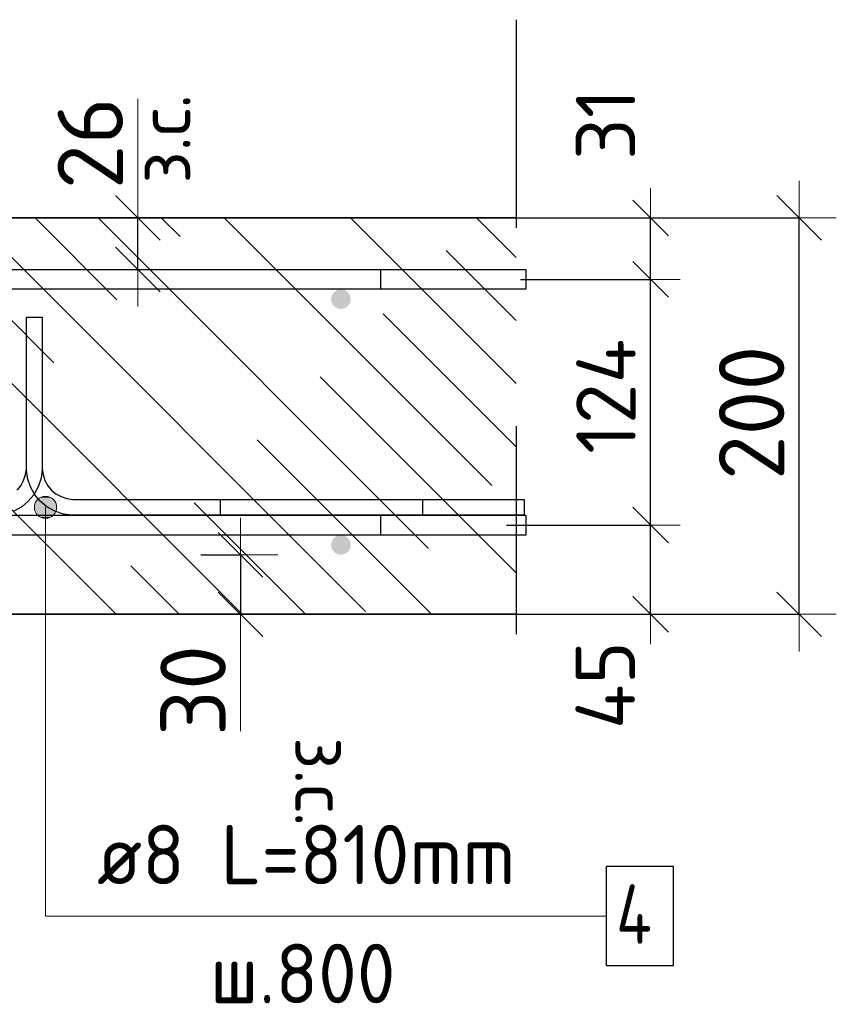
# Model space of a CAD drawing. Header units: metres. Extents: x -38 to 93, y -15 to 21.
# Tile 142 of 195: x 72.505 to 72.918, y 8.135 to 8.632. Entities that reach past the tile are written whole.
import ezdxf

# ---------------------------------------------------------------- set-up
doc = ezdxf.new("R2010")
doc.units = ezdxf.units.M
doc.header["$PDMODE"] = 65
doc.linetypes.add('______4', pattern=[0.135, 0.105, -0.03])
for name, color, linetype, lineweight in [('XR$3$Арм. стержнями верхней зоны', 180, 'Continuous', 35), ('XR$3$Арм. стержнями нижней зоны', 180, 'Continuous', 35), ('XR$3$Арм.стержн. Арматура края', 96, 'Continuous', 35), ('XR$3$Размерная линия (1)', 7, 'Continuous', 13), ('XR$3$Размерная линия_ общее', 7, 'Continuous', 13), ('XR$5$Арм. стержнями верхней зоны', 180, 'Continuous', 35), ('XR$5$Арм. стержнями нижней зоны', 180, 'Continuous', 35), ('XR$5$Арм.стержн. Арматура края', 96, 'Continuous', 35), ('XR$5$Размерная линия (1)', 7, 'Continuous', 13), ('XR$5$Размерная линия_ общее', 7, 'Continuous', 13)]:
    doc.layers.add(name, color=color, linetype=linetype, lineweight=lineweight)
doc.layers.add('XR$3$Арм.стержн. Фиксатор', color=7, linetype='Continuous', lineweight=35, true_color=0x501e0f)
doc.layers.add('XR$5$Арм.стержн. Фиксатор', color=7, linetype='Continuous', lineweight=35, true_color=0x501e0f)
doc.styles.add('ISOCPEUR', font='txt')
doc.dimstyles.new('DIMSTYLE_10', dxfattribs={"dimtxt": 0.033, "dimasz": 0.0375, "dimexe": 0, "dimexo": 0, "dimgap": 0.0165, "dimtad": 2, "dimdec": 0, "dimlfac": 1000, "dimrnd": 1, "dimzin": 12, "dimdsep": 46, "dimtxsty": 'ISOCPEUR', "dimblk1": 'ALL_ML_STRICH', "dimblk2": 'ALL_ML_STRICH', "dimsah": 1, "dimcen": 0, "dimclrd": 7, "dimclre": 256, "dimclrt": 7, "dimadec": 0, "dimazin": 0, "dimtfac": 1, "dimtdec": 0, "dimtix": 1, "dimtmove": 2, "dimatfit": 3, "dimfxl": 0, "dimtvp": 1.2, "dimtzin": 0, "dimlwd": 0, "dimlwe": -3, "dimarcsym": 0})
doc.dimstyles.new('DIMSTYLE_12', dxfattribs={"dimtxt": 0.03, "dimasz": 0.03, "dimexe": 0, "dimexo": 0, "dimgap": 0.015, "dimtad": 2, "dimdec": 0, "dimlfac": 1000, "dimrnd": 1, "dimzin": 12, "dimdsep": 46, "dimtxsty": 'ISOCPEUR', "dimblk1": 'ALL_ML_STRICH', "dimblk2": 'ALL_ML_STRICH', "dimsah": 1, "dimcen": 0, "dimclrd": 7, "dimclre": 256, "dimclrt": 7, "dimadec": 0, "dimazin": 0, "dimtfac": 1, "dimtdec": 0, "dimtix": 1, "dimtmove": 2, "dimatfit": 3, "dimfxl": 0, "dimtzin": 0, "dimlwd": 0, "dimlwe": -3, "dimarcsym": 0})
doc.dimstyles.new('DIMSTYLE_14', dxfattribs={"dimtxt": 0.03, "dimasz": 0.03, "dimexe": 0, "dimexo": 0, "dimgap": 0.015, "dimtad": 2, "dimdec": 0, "dimlfac": 1000, "dimrnd": 1, "dimzin": 12, "dimdsep": 46, "dimtxsty": 'ISOCPEUR', "dimblk1": 'ALL_ML_STRICH', "dimblk2": 'ALL_ML_STRICH', "dimsah": 1, "dimcen": 0, "dimclrd": 7, "dimclre": 256, "dimclrt": 7, "dimadec": 0, "dimazin": 0, "dimtfac": 1, "dimtdec": 0, "dimtix": 1, "dimtmove": 2, "dimatfit": 3, "dimfxl": 0, "dimtvp": 1.2, "dimtzin": 0, "dimlwd": 0, "dimlwe": -3, "dimarcsym": 0})
doc.dimstyles.new('DIMSTYLE_8', dxfattribs={"dimtxt": 0.033, "dimasz": 0.0375, "dimexe": 0, "dimexo": 0, "dimgap": 0.0165, "dimtad": 2, "dimdec": 0, "dimlfac": 1000, "dimrnd": 1, "dimzin": 12, "dimdsep": 46, "dimtxsty": 'ISOCPEUR', "dimblk1": 'ALL_ML_STRICH', "dimblk2": 'ALL_ML_STRICH', "dimsah": 1, "dimcen": 0, "dimclrd": 7, "dimclre": 256, "dimclrt": 7, "dimadec": 0, "dimazin": 0, "dimtfac": 1, "dimtdec": 0, "dimtix": 1, "dimtmove": 2, "dimatfit": 3, "dimfxl": 0, "dimtzin": 0, "dimlwd": 0, "dimlwe": -3, "dimarcsym": 0})
pattern_1 = [(135, (0, 0), (-0.031819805, -0.031819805), [0.4, -0.05, 0, -0.05]), (135, (-0.01591, -0.01591), (-0.031819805, -0.031819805), [0.8, -0.1, 0.1, -0.1])]

# ---------------------------------------------------------------- blocks, each defined once
blk = doc.blocks.new('ALL_ML_STRICH')
at = {"color": 0, "linetype": 'ByBlock', "lineweight": -2}
for p, q in [((0, -0.5), (0, 0.5)), ((-0.3, -0.3), (0.3, 0.3)), ((-1, 0), (0.5, 0))]:
    blk.add_line(p, q, dxfattribs=at)
blk = doc.blocks.new('*D143')
at = {"layer": 'DEFPOINTS', "color": 7, "linetype": 'Continuous', "lineweight": 13, "transparency": 33554687}
for p in [(72.7273, 8.53188), (72.7273, 8.33188), (72.89884, 8.33188)]:
    blk.add_point(p, dxfattribs=at)
at = {"layer": 'XR$3$Размерная линия_ общее', "color": 253, "linetype": 'Continuous', "lineweight": -2, "true_color": 0xa0a0a0, "transparency": 33554687}
for p, q in [((72.7473, 8.53188), (72.89884, 8.53188)), ((72.7473, 8.33188), (72.89884, 8.33188))]:
    blk.add_line(p, q, dxfattribs=at)
at = {"layer": 'XR$3$Размерная линия_ общее', "color": 7, "linetype": 'Continuous', "lineweight": -2, "transparency": 33554687}
blk.add_line((72.89884, 8.33188), (72.89884, 8.53188), dxfattribs=at)
at = {"layer": 'XR$3$Размерная линия_ общее', "color": 7, "linetype": 'Continuous', "lineweight": 13, "transparency": 33554687, "xscale": 0.0375, "yscale": 0.0375, "zscale": 0.0375}
for p, rotation in [((72.89884, 8.53188), 90), ((72.89884, 8.33188), 270)]:
    blk.add_blockref('ALL_ML_STRICH', p, dxfattribs=dict(at, rotation=rotation))
at = {"layer": 'XR$3$Размерная линия_ общее', "color": 7, "linetype": 'Continuous', "lineweight": 13, "transparency": 33554687, "insert": (72.87484, 8.43353), "char_height": 0.033, "width": 0.099, "attachment_point": 5, "rotation": 90, "style": 'ISOCPEUR'}
blk.add_mtext('\\A1;{200}', dxfattribs=at)
blk = doc.blocks.new('*D144')
at = {"layer": 'DEFPOINTS', "color": 7, "linetype": 'Continuous', "lineweight": 13, "transparency": 33554687}
for p in [(72.5769, 8.36188), (72.61689, 8.36188), (72.5769, 8.33188)]:
    blk.add_point(p, dxfattribs=at)
at = {"layer": 'XR$3$Размерная линия_ общее', "color": 253, "linetype": 'Continuous', "lineweight": -2, "true_color": 0xa0a0a0, "transparency": 33554687}
for p, q in [((72.5969, 8.36188), (72.61689, 8.36188)), ((72.5969, 8.33188), (72.61689, 8.33188))]:
    blk.add_line(p, q, dxfattribs=at)
at = {"layer": 'XR$3$Размерная линия_ общее', "color": 7, "linetype": 'Continuous', "lineweight": -2, "transparency": 33554687}
blk.add_line((72.61689, 8.36188), (72.61689, 8.33188), dxfattribs=at)
at = {"layer": 'XR$3$Размерная линия_ общее', "color": 7, "linetype": 'Continuous', "lineweight": 13, "transparency": 33554687, "xscale": 0.0375, "yscale": 0.0375, "zscale": 0.0375}
for p, rotation in [((72.61689, 8.36188), 90), ((72.61689, 8.33188), 270)]:
    blk.add_blockref('ALL_ML_STRICH', p, dxfattribs=dict(at, rotation=rotation))
at = {"layer": 'XR$3$Размерная линия_ общее', "color": 7, "linetype": 'Continuous', "lineweight": 13, "transparency": 33554687, "insert": (72.59289, 8.29345), "char_height": 0.033, "width": 0.066, "attachment_point": 5, "rotation": 90, "style": 'ISOCPEUR'}
blk.add_mtext('\\A1;{30}', dxfattribs=at)
at = {"layer": 'XR$3$Размерная линия_ общее', "color": 7, "linetype": 'Continuous', "lineweight": 13, "transparency": 33554687, "insert": (72.67143, 8.26997), "char_height": 0.027, "width": 0.00135, "attachment_point": 1, "rotation": 270, "line_spacing_factor": 0.60241, "style": 'ISOCPEUR'}
blk.add_mtext('з.с.', dxfattribs=at)
blk = doc.blocks.new('*D164')
at = {"layer": 'DEFPOINTS', "color": 7, "linetype": 'Continuous', "lineweight": 13, "transparency": 33554687}
for p in [(72.52503, 8.53188), (72.52503, 8.50588), (72.56502, 8.50588)]:
    blk.add_point(p, dxfattribs=at)
at = {"layer": 'XR$3$Размерная линия_ общее', "color": 253, "linetype": 'Continuous', "lineweight": -2, "true_color": 0xa0a0a0, "transparency": 33554687}
for p, q in [((72.54503, 8.53188), (72.56502, 8.53188)), ((72.54503, 8.50588), (72.56502, 8.50588))]:
    blk.add_line(p, q, dxfattribs=at)
at = {"layer": 'XR$3$Размерная линия_ общее', "color": 7, "linetype": 'Continuous', "lineweight": -2, "transparency": 33554687}
blk.add_line((72.56502, 8.50588), (72.56502, 8.53188), dxfattribs=at)
at = {"layer": 'XR$3$Размерная линия_ общее', "color": 7, "linetype": 'Continuous', "lineweight": 13, "transparency": 33554687, "xscale": 0.0375, "yscale": 0.0375, "zscale": 0.0375}
for p, rotation in [((72.56502, 8.53188), 90), ((72.56502, 8.50588), 270)]:
    blk.add_blockref('ALL_ML_STRICH', p, dxfattribs=dict(at, rotation=rotation))
at = {"layer": 'XR$3$Размерная линия_ общее', "color": 7, "linetype": 'Continuous', "lineweight": 13, "transparency": 33554687, "insert": (72.56456, 8.54924), "char_height": 0.027, "width": 0.00135, "attachment_point": 1, "rotation": 90, "line_spacing_factor": 0.60241, "style": 'ISOCPEUR'}
blk.add_mtext('з.с.', dxfattribs=at)
at = {"layer": 'XR$3$Размерная линия_ общее', "color": 7, "linetype": 'Continuous', "lineweight": 13, "transparency": 33554687, "insert": (72.54102, 8.5696), "char_height": 0.033, "width": 0.066, "attachment_point": 5, "rotation": 90, "style": 'ISOCPEUR'}
blk.add_mtext('\\A1;{26}', dxfattribs=at)
blk = doc.blocks.new('*D165')
at = {"layer": 'DEFPOINTS', "color": 7, "linetype": 'Continuous', "lineweight": 13, "transparency": 33554687}
for p in [(72.73118, 8.37688), (72.74403, 8.33188), (72.82384, 8.33188)]:
    blk.add_point(p, dxfattribs=at)
at = {"layer": 'XR$3$Размерная линия (1)', "color": 9, "linetype": 'Continuous', "lineweight": -2, "true_color": 0xc7c7c7, "transparency": 33554687}
for p, q in [((72.75118, 8.37688), (72.82384, 8.37688)), ((72.76403, 8.33188), (72.82384, 8.33188))]:
    blk.add_line(p, q, dxfattribs=at)
at = {"layer": 'XR$3$Размерная линия (1)', "color": 7, "linetype": 'Continuous', "lineweight": -2, "transparency": 33554687}
blk.add_line((72.82384, 8.33188), (72.82384, 8.37688), dxfattribs=at)
at = {"layer": 'XR$3$Размерная линия (1)', "color": 7, "linetype": 'Continuous', "lineweight": 13, "transparency": 33554687, "xscale": 0.03, "yscale": 0.03, "zscale": 0.03}
for p, rotation in [((72.82384, 8.37688), 90), ((72.82384, 8.33188), 270)]:
    blk.add_blockref('ALL_ML_STRICH', p, dxfattribs=dict(at, rotation=rotation))
at = {"layer": 'XR$3$Размерная линия (1)', "color": 7, "linetype": 'Continuous', "lineweight": 13, "transparency": 33554687, "insert": (72.80098, 8.29614), "char_height": 0.03, "width": 0.06, "attachment_point": 5, "rotation": 90, "style": 'ISOCPEUR'}
blk.add_mtext('\\A1;{45}', dxfattribs=at)
blk = doc.blocks.new('*D166')
at = {"layer": 'DEFPOINTS', "color": 7, "linetype": 'Continuous', "lineweight": 13, "transparency": 33554687}
for p in [(72.73821, 8.50088), (72.73118, 8.37688), (72.82384, 8.37688)]:
    blk.add_point(p, dxfattribs=at)
at = {"layer": 'XR$3$Размерная линия (1)', "color": 9, "linetype": 'Continuous', "lineweight": -2, "true_color": 0xc7c7c7, "transparency": 33554687}
for p, q in [((72.75821, 8.50088), (72.82384, 8.50088)), ((72.75118, 8.37688), (72.82384, 8.37688))]:
    blk.add_line(p, q, dxfattribs=at)
at = {"layer": 'XR$3$Размерная линия (1)', "color": 7, "linetype": 'Continuous', "lineweight": -2, "transparency": 33554687}
blk.add_line((72.82384, 8.37688), (72.82384, 8.50088), dxfattribs=at)
at = {"layer": 'XR$3$Размерная линия (1)', "color": 7, "linetype": 'Continuous', "lineweight": 13, "transparency": 33554687, "xscale": 0.03, "yscale": 0.03, "zscale": 0.03}
for p, rotation in [((72.82384, 8.50088), 90), ((72.82384, 8.37688), 270)]:
    blk.add_blockref('ALL_ML_STRICH', p, dxfattribs=dict(at, rotation=rotation))
at = {"layer": 'XR$3$Размерная линия (1)', "color": 7, "linetype": 'Continuous', "lineweight": 13, "transparency": 33554687, "insert": (72.80134, 8.44188), "char_height": 0.03, "width": 0.09, "attachment_point": 5, "rotation": 90, "style": 'ISOCPEUR'}
blk.add_mtext('\\A1;{124}', dxfattribs=at)
blk = doc.blocks.new('*D167')
at = {"layer": 'DEFPOINTS', "color": 7, "linetype": 'Continuous', "lineweight": 13, "transparency": 33554687}
for p in [(72.72034, 8.53188), (72.73821, 8.50088), (72.82384, 8.50088)]:
    blk.add_point(p, dxfattribs=at)
at = {"layer": 'XR$3$Размерная линия (1)', "color": 9, "linetype": 'Continuous', "lineweight": -2, "true_color": 0xc7c7c7, "transparency": 33554687}
for p, q in [((72.74034, 8.53188), (72.82384, 8.53188)), ((72.75821, 8.50088), (72.82384, 8.50088))]:
    blk.add_line(p, q, dxfattribs=at)
at = {"layer": 'XR$3$Размерная линия (1)', "color": 7, "linetype": 'Continuous', "lineweight": -2, "transparency": 33554687}
blk.add_line((72.82384, 8.50088), (72.82384, 8.53188), dxfattribs=at)
at = {"layer": 'XR$3$Размерная линия (1)', "color": 7, "linetype": 'Continuous', "lineweight": 13, "transparency": 33554687, "xscale": 0.03, "yscale": 0.03, "zscale": 0.03}
for p, rotation in [((72.82384, 8.53188), 90), ((72.82384, 8.50088), 270)]:
    blk.add_blockref('ALL_ML_STRICH', p, dxfattribs=dict(at, rotation=rotation))
at = {"layer": 'XR$3$Размерная линия (1)', "color": 7, "linetype": 'Continuous', "lineweight": 13, "transparency": 33554687, "insert": (72.8011, 8.57917), "char_height": 0.03, "width": 0.06, "attachment_point": 5, "rotation": 90, "style": 'ISOCPEUR'}
blk.add_mtext('\\A1;{31}', dxfattribs=at)
blk = doc.blocks.new('*D492')
at = {"layer": 'DEFPOINTS', "color": 7, "linetype": 'Continuous', "lineweight": 13, "transparency": 33554687}
for p in [(72.7273, 8.53188), (72.7273, 8.33188), (72.89884, 8.33188)]:
    blk.add_point(p, dxfattribs=at)
at = {"layer": 'XR$5$Размерная линия_ общее', "color": 253, "linetype": 'Continuous', "lineweight": -2, "true_color": 0xa0a0a0, "transparency": 33554687}
for p, q in [((72.7473, 8.53188), (72.89884, 8.53188)), ((72.7473, 8.33188), (72.89884, 8.33188))]:
    blk.add_line(p, q, dxfattribs=at)
at = {"layer": 'XR$5$Размерная линия_ общее', "color": 7, "linetype": 'Continuous', "lineweight": -2, "transparency": 33554687}
blk.add_line((72.89884, 8.33188), (72.89884, 8.53188), dxfattribs=at)
at = {"layer": 'XR$5$Размерная линия_ общее', "color": 7, "linetype": 'Continuous', "lineweight": 13, "transparency": 33554687, "xscale": 0.0375, "yscale": 0.0375, "zscale": 0.0375}
for p, rotation in [((72.89884, 8.53188), 90), ((72.89884, 8.33188), 270)]:
    blk.add_blockref('ALL_ML_STRICH', p, dxfattribs=dict(at, rotation=rotation))
at = {"layer": 'XR$5$Размерная линия_ общее', "color": 7, "linetype": 'Continuous', "lineweight": 13, "transparency": 33554687, "insert": (72.87484, 8.43353), "char_height": 0.033, "width": 0.099, "attachment_point": 5, "rotation": 90, "style": 'ISOCPEUR'}
blk.add_mtext('\\A1;{200}', dxfattribs=at)
blk = doc.blocks.new('*D493')
at = {"layer": 'DEFPOINTS', "color": 7, "linetype": 'Continuous', "lineweight": 13, "transparency": 33554687}
for p in [(72.5769, 8.36188), (72.61689, 8.36188), (72.5769, 8.33188)]:
    blk.add_point(p, dxfattribs=at)
at = {"layer": 'XR$5$Размерная линия_ общее', "color": 253, "linetype": 'Continuous', "lineweight": -2, "true_color": 0xa0a0a0, "transparency": 33554687}
for p, q in [((72.5969, 8.36188), (72.61689, 8.36188)), ((72.5969, 8.33188), (72.61689, 8.33188))]:
    blk.add_line(p, q, dxfattribs=at)
at = {"layer": 'XR$5$Размерная линия_ общее', "color": 7, "linetype": 'Continuous', "lineweight": -2, "transparency": 33554687}
blk.add_line((72.61689, 8.36188), (72.61689, 8.33188), dxfattribs=at)
at = {"layer": 'XR$5$Размерная линия_ общее', "color": 7, "linetype": 'Continuous', "lineweight": 13, "transparency": 33554687, "xscale": 0.0375, "yscale": 0.0375, "zscale": 0.0375}
for p, rotation in [((72.61689, 8.36188), 90), ((72.61689, 8.33188), 270)]:
    blk.add_blockref('ALL_ML_STRICH', p, dxfattribs=dict(at, rotation=rotation))
at = {"layer": 'XR$5$Размерная линия_ общее', "color": 7, "linetype": 'Continuous', "lineweight": 13, "transparency": 33554687, "insert": (72.59289, 8.29345), "char_height": 0.033, "width": 0.066, "attachment_point": 5, "rotation": 90, "style": 'ISOCPEUR'}
blk.add_mtext('\\A1;{30}', dxfattribs=at)
at = {"layer": 'XR$5$Размерная линия_ общее', "color": 7, "linetype": 'Continuous', "lineweight": 13, "transparency": 33554687, "insert": (72.67143, 8.26997), "char_height": 0.027, "width": 0.00135, "attachment_point": 1, "rotation": 270, "line_spacing_factor": 0.60241, "style": 'ISOCPEUR'}
blk.add_mtext('з.с.', dxfattribs=at)
blk = doc.blocks.new('*D647')
at = {"layer": 'DEFPOINTS', "color": 7, "linetype": 'Continuous', "lineweight": 13, "transparency": 33554687}
for p in [(72.52503, 8.53188), (72.52503, 8.50588), (72.56502, 8.50588)]:
    blk.add_point(p, dxfattribs=at)
at = {"layer": 'XR$5$Размерная линия_ общее', "color": 253, "linetype": 'Continuous', "lineweight": -2, "true_color": 0xa0a0a0, "transparency": 33554687}
for p, q in [((72.54503, 8.53188), (72.56502, 8.53188)), ((72.54503, 8.50588), (72.56502, 8.50588))]:
    blk.add_line(p, q, dxfattribs=at)
at = {"layer": 'XR$5$Размерная линия_ общее', "color": 7, "linetype": 'Continuous', "lineweight": -2, "transparency": 33554687}
blk.add_line((72.56502, 8.50588), (72.56502, 8.53188), dxfattribs=at)
at = {"layer": 'XR$5$Размерная линия_ общее', "color": 7, "linetype": 'Continuous', "lineweight": 13, "transparency": 33554687, "xscale": 0.0375, "yscale": 0.0375, "zscale": 0.0375}
for p, rotation in [((72.56502, 8.53188), 90), ((72.56502, 8.50588), 270)]:
    blk.add_blockref('ALL_ML_STRICH', p, dxfattribs=dict(at, rotation=rotation))
at = {"layer": 'XR$5$Размерная линия_ общее', "color": 7, "linetype": 'Continuous', "lineweight": 13, "transparency": 33554687, "insert": (72.56456, 8.54924), "char_height": 0.027, "width": 0.00135, "attachment_point": 1, "rotation": 90, "line_spacing_factor": 0.60241, "style": 'ISOCPEUR'}
blk.add_mtext('з.с.', dxfattribs=at)
at = {"layer": 'XR$5$Размерная линия_ общее', "color": 7, "linetype": 'Continuous', "lineweight": 13, "transparency": 33554687, "insert": (72.54102, 8.5696), "char_height": 0.033, "width": 0.066, "attachment_point": 5, "rotation": 90, "style": 'ISOCPEUR'}
blk.add_mtext('\\A1;{26}', dxfattribs=at)
blk = doc.blocks.new('*D700')
at = {"layer": 'DEFPOINTS', "color": 7, "linetype": 'Continuous', "lineweight": 13, "transparency": 33554687}
for p in [(72.73118, 8.37688), (72.74403, 8.33188), (72.82384, 8.33188)]:
    blk.add_point(p, dxfattribs=at)
at = {"layer": 'XR$5$Размерная линия (1)', "color": 9, "linetype": 'Continuous', "lineweight": -2, "true_color": 0xc7c7c7, "transparency": 33554687}
for p, q in [((72.75118, 8.37688), (72.82384, 8.37688)), ((72.76403, 8.33188), (72.82384, 8.33188))]:
    blk.add_line(p, q, dxfattribs=at)
at = {"layer": 'XR$5$Размерная линия (1)', "color": 7, "linetype": 'Continuous', "lineweight": -2, "transparency": 33554687}
blk.add_line((72.82384, 8.33188), (72.82384, 8.37688), dxfattribs=at)
at = {"layer": 'XR$5$Размерная линия (1)', "color": 7, "linetype": 'Continuous', "lineweight": 13, "transparency": 33554687, "xscale": 0.03, "yscale": 0.03, "zscale": 0.03}
for p, rotation in [((72.82384, 8.37688), 90), ((72.82384, 8.33188), 270)]:
    blk.add_blockref('ALL_ML_STRICH', p, dxfattribs=dict(at, rotation=rotation))
at = {"layer": 'XR$5$Размерная линия (1)', "color": 7, "linetype": 'Continuous', "lineweight": 13, "transparency": 33554687, "insert": (72.80098, 8.29614), "char_height": 0.03, "width": 0.06, "attachment_point": 5, "rotation": 90, "style": 'ISOCPEUR'}
blk.add_mtext('\\A1;{45}', dxfattribs=at)
blk = doc.blocks.new('*D701')
at = {"layer": 'DEFPOINTS', "color": 7, "linetype": 'Continuous', "lineweight": 13, "transparency": 33554687}
for p in [(72.7385, 8.50088), (72.73118, 8.37688), (72.82384, 8.37688)]:
    blk.add_point(p, dxfattribs=at)
at = {"layer": 'XR$5$Размерная линия (1)', "color": 9, "linetype": 'Continuous', "lineweight": -2, "true_color": 0xc7c7c7, "transparency": 33554687}
for p, q in [((72.7585, 8.50088), (72.82384, 8.50088)), ((72.75118, 8.37688), (72.82384, 8.37688))]:
    blk.add_line(p, q, dxfattribs=at)
at = {"layer": 'XR$5$Размерная линия (1)', "color": 7, "linetype": 'Continuous', "lineweight": -2, "transparency": 33554687}
blk.add_line((72.82384, 8.37688), (72.82384, 8.50088), dxfattribs=at)
at = {"layer": 'XR$5$Размерная линия (1)', "color": 7, "linetype": 'Continuous', "lineweight": 13, "transparency": 33554687, "xscale": 0.03, "yscale": 0.03, "zscale": 0.03}
for p, rotation in [((72.82384, 8.50088), 90), ((72.82384, 8.37688), 270)]:
    blk.add_blockref('ALL_ML_STRICH', p, dxfattribs=dict(at, rotation=rotation))
at = {"layer": 'XR$5$Размерная линия (1)', "color": 7, "linetype": 'Continuous', "lineweight": 13, "transparency": 33554687, "insert": (72.80134, 8.44188), "char_height": 0.03, "width": 0.09, "attachment_point": 5, "rotation": 90, "style": 'ISOCPEUR'}
blk.add_mtext('\\A1;{124}', dxfattribs=at)
blk = doc.blocks.new('*D702')
at = {"layer": 'DEFPOINTS', "color": 7, "linetype": 'Continuous', "lineweight": 13, "transparency": 33554687}
for p in [(72.72034, 8.53188), (72.7385, 8.50088), (72.82384, 8.50088)]:
    blk.add_point(p, dxfattribs=at)
at = {"layer": 'XR$5$Размерная линия (1)', "color": 9, "linetype": 'Continuous', "lineweight": -2, "true_color": 0xc7c7c7, "transparency": 33554687}
for p, q in [((72.74034, 8.53188), (72.82384, 8.53188)), ((72.7585, 8.50088), (72.82384, 8.50088))]:
    blk.add_line(p, q, dxfattribs=at)
at = {"layer": 'XR$5$Размерная линия (1)', "color": 7, "linetype": 'Continuous', "lineweight": -2, "transparency": 33554687}
blk.add_line((72.82384, 8.50088), (72.82384, 8.53188), dxfattribs=at)
at = {"layer": 'XR$5$Размерная линия (1)', "color": 7, "linetype": 'Continuous', "lineweight": 13, "transparency": 33554687, "xscale": 0.03, "yscale": 0.03, "zscale": 0.03}
for p, rotation in [((72.82384, 8.53188), 90), ((72.82384, 8.50088), 270)]:
    blk.add_blockref('ALL_ML_STRICH', p, dxfattribs=dict(at, rotation=rotation))
at = {"layer": 'XR$5$Размерная линия (1)', "color": 7, "linetype": 'Continuous', "lineweight": 13, "transparency": 33554687, "insert": (72.8011, 8.57917), "char_height": 0.03, "width": 0.06, "attachment_point": 5, "rotation": 90, "style": 'ISOCPEUR'}
blk.add_mtext('\\A1;{31}', dxfattribs=at)

msp = doc.modelspace()

# ---------------------------------------------------------------- hatches: boundary and pattern name
at = {"linetype": 'Continuous', "lineweight": 13, "transparency": 33554687}
h = msp.add_hatch(dxfattribs=at)
h.set_pattern_fill('__________540', scale=0.015, style=0, pattern_type=2)
h.set_pattern_definition(pattern_1)
h.paths.add_polyline_path([(72.1675, 8.53188), (72.1675, 8.33188), (72.75595, 8.33188), (72.75595, 8.53188)], flags=0)
h = msp.add_hatch(dxfattribs=at)
h.set_pattern_fill('__________540', scale=0.015, style=0, pattern_type=2)
h.set_pattern_definition(pattern_1)
h.paths.add_polyline_path([(72.1675, 8.53188), (72.1675, 8.33188), (72.75595, 8.33188), (72.75595, 8.53188)], flags=0)
at = {"layer": 'XR$3$Арм. стержнями верхней зоны', "linetype": 'Continuous', "lineweight": 50, "transparency": 33554687}
msp.add_hatch(color=4, dxfattribs=at).paths.add_polyline_path([(72.67251, 8.49088), (72.67212, 8.49279), (72.67104, 8.49441), (72.66942, 8.4955), (72.66751, 8.49588), (72.66559, 8.4955), (72.66397, 8.49441), (72.66289, 8.49279), (72.66251, 8.49088), (72.66289, 8.48896), (72.66397, 8.48734), (72.66559, 8.48626), (72.66751, 8.48588), (72.66942, 8.48626), (72.67104, 8.48734), (72.67212, 8.48896)])
at = {"layer": 'XR$3$Арм. стержнями нижней зоны', "linetype": 'Continuous', "lineweight": 50, "transparency": 33554687}
msp.add_hatch(color=4, dxfattribs=at).paths.add_polyline_path([(72.67251, 8.36688), (72.67212, 8.36879), (72.67104, 8.37041), (72.66942, 8.3715), (72.66751, 8.37188), (72.66559, 8.3715), (72.66397, 8.37041), (72.66289, 8.36879), (72.66251, 8.36688), (72.66289, 8.36496), (72.66397, 8.36334), (72.66559, 8.36226), (72.66751, 8.36188), (72.66942, 8.36226), (72.67104, 8.36334), (72.67212, 8.36496)])
at = {"layer": 'XR$3$Арм.стержн. Фиксатор', "linetype": 'Continuous', "lineweight": 13, "transparency": 33554687}
for points in [[(72.51357, 8.38869), (72.52325, 8.38869), (72.52122, 8.39071)], [(72.51357, 8.38869), (72.52122, 8.39071), (72.5156, 8.39071)], [(72.5156, 8.39071), (72.52122, 8.39071), (72.51841, 8.3915)], [(72.51278, 8.38588), (72.52403, 8.38588), (72.52325, 8.38869)], [(72.51278, 8.38588), (72.52325, 8.38869), (72.51357, 8.38869)], [(72.51357, 8.38306), (72.52403, 8.38588), (72.51278, 8.38588)], [(72.51357, 8.38306), (72.52325, 8.38306), (72.52403, 8.38588)], [(72.5156, 8.38104), (72.52325, 8.38306), (72.51357, 8.38306)], [(72.5156, 8.38104), (72.52122, 8.38104), (72.52325, 8.38306)], [(72.52122, 8.38104), (72.5156, 8.38104), (72.51841, 8.38025)]]:
    msp.add_hatch(color=7, dxfattribs=at).paths.add_polyline_path(points)
at = {"layer": 'XR$5$Арм. стержнями верхней зоны', "linetype": 'Continuous', "lineweight": 50, "transparency": 33554687}
msp.add_hatch(color=4, dxfattribs=at).paths.add_polyline_path([(72.67251, 8.49088), (72.67212, 8.49279), (72.67104, 8.49441), (72.66942, 8.4955), (72.66751, 8.49588), (72.66559, 8.4955), (72.66397, 8.49441), (72.66289, 8.49279), (72.66251, 8.49088), (72.66289, 8.48896), (72.66397, 8.48734), (72.66559, 8.48626), (72.66751, 8.48588), (72.66942, 8.48626), (72.67104, 8.48734), (72.67212, 8.48896)])
at = {"layer": 'XR$5$Арм. стержнями нижней зоны', "linetype": 'Continuous', "lineweight": 50, "transparency": 33554687}
msp.add_hatch(color=4, dxfattribs=at).paths.add_polyline_path([(72.67251, 8.36688), (72.67212, 8.36879), (72.67104, 8.37041), (72.66942, 8.3715), (72.66751, 8.37188), (72.66559, 8.3715), (72.66397, 8.37041), (72.66289, 8.36879), (72.66251, 8.36688), (72.66289, 8.36496), (72.66397, 8.36334), (72.66559, 8.36226), (72.66751, 8.36188), (72.66942, 8.36226), (72.67104, 8.36334), (72.67212, 8.36496)])
at = {"layer": 'XR$5$Арм.стержн. Фиксатор', "linetype": 'Continuous', "lineweight": 13, "transparency": 33554687}
for points in [[(72.51357, 8.38869), (72.52325, 8.38869), (72.52122, 8.39071)], [(72.51357, 8.38869), (72.52122, 8.39071), (72.5156, 8.39071)], [(72.5156, 8.39071), (72.52122, 8.39071), (72.51841, 8.3915)], [(72.51278, 8.38588), (72.52403, 8.38588), (72.52325, 8.38869)], [(72.51278, 8.38588), (72.52325, 8.38869), (72.51357, 8.38869)], [(72.51357, 8.38306), (72.52403, 8.38588), (72.51278, 8.38588)], [(72.51357, 8.38306), (72.52325, 8.38306), (72.52403, 8.38588)], [(72.5156, 8.38104), (72.52325, 8.38306), (72.51357, 8.38306)], [(72.5156, 8.38104), (72.52122, 8.38104), (72.52325, 8.38306)], [(72.52122, 8.38104), (72.5156, 8.38104), (72.51841, 8.38025)]]:
    msp.add_hatch(color=7, dxfattribs=at).paths.add_polyline_path(points)

# ---------------------------------------------------------------- linework, layer by layer
at = {"color": 7, "linetype": '______4', "lineweight": 25, "transparency": 33554687}
msp.add_line((72.75595, 8.63188), (72.75595, 8.23188), dxfattribs=at)
msp.add_line((72.75595, 8.63188), (72.75595, 8.23188), dxfattribs=at)
at = {"color": 7, "linetype": 'Continuous', "lineweight": 13, "transparency": 33554687}
for p, q in [((72.56502, 8.53188), (72.56502, 8.59188)), ((72.56502, 8.53188), (72.56502, 8.59188)), ((72.61689, 8.33188), (72.61689, 8.27288)), ((72.61689, 8.33188), (72.61689, 8.27288))]:
    msp.add_line(p, q, dxfattribs=at)
at = {"color": 7, "linetype": 'Continuous', "lineweight": 35, "transparency": 33554687}
for p, q in [((72.75595, 8.53188), (72.1675, 8.53188)), ((72.75595, 8.53188), (72.1675, 8.53188)), ((72.1675, 8.33188), (72.75595, 8.33188)), ((72.1675, 8.33188), (72.75595, 8.33188))]:
    msp.add_line(p, q, dxfattribs=at)
at = {"layer": 'XR$3$Арм. стержнями верхней зоны', "color": 4, "linetype": 'Continuous', "lineweight": 25, "transparency": 33554687}
for points in [[(72.76095, 8.49588), (72.1875, 8.49588), (72.1875, 8.50588), (72.76095, 8.50588), (72.76095, 8.49588)], [(72.76095, 8.49588), (72.44251, 8.49588), (72.44251, 8.50588), (72.76095, 8.50588), (72.76095, 8.49588)]]:
    msp.add_lwpolyline(points, dxfattribs=at)
at = {"layer": 'XR$3$Арм. стержнями нижней зоны', "color": 4, "linetype": 'Continuous', "lineweight": 25, "transparency": 33554687}
for points in [[(72.76095, 8.37188), (72.1875, 8.37188), (72.1875, 8.38188), (72.76095, 8.38188), (72.76095, 8.37188)], [(72.76095, 8.37188), (72.44251, 8.37188), (72.44251, 8.38188), (72.76095, 8.38188), (72.76095, 8.37188)]]:
    msp.add_lwpolyline(points, dxfattribs=at)
at = {"layer": 'XR$3$Арм.стержн. Арматура края', "color": 4, "linetype": 'Continuous', "lineweight": 25, "transparency": 33554687}
for points in [[(72.21607, 8.50588), (72.6875, 8.50588), (72.6875, 8.49588), (72.21676, 8.49588)], [(72.21676, 8.38188), (72.6875, 8.38188), (72.6875, 8.37188)], [(72.6875, 8.37188), (72.21607, 8.37188)]]:
    msp.add_lwpolyline(points, dxfattribs=at)
at = {"layer": 'XR$3$Арм.стержн. Фиксатор', "color": 7, "linetype": 'Continuous', "lineweight": 13, "transparency": 33554687}
for p, q in [((72.51841, 8.3915), (72.51841, 8.3915)), ((72.51278, 8.38588), (72.51278, 8.38588)), ((72.51841, 8.17967), (72.51841, 8.38588)), ((72.52403, 8.38588), (72.52403, 8.38588)), ((72.51841, 8.38025), (72.51841, 8.38025)), ((72.51841, 8.17967), (72.80141, 8.17967))]:
    msp.add_line(p, q, dxfattribs=at)
at = {"layer": 'XR$3$Арм.стержн. Фиксатор', "color": 40, "linetype": 'Continuous', "lineweight": 25, "transparency": 33554687}
for points in [[(72.70875, 8.38188), (72.5316, 8.38188), (72.52743, 8.38246), (72.52308, 8.38389), (72.51907, 8.38614), (72.51577, 8.3889), (72.51301, 8.3922), (72.51077, 8.3962), (72.50933, 8.40056), (72.50875, 8.40473), (72.50875, 8.48188), (72.51675, 8.48188), (72.51675, 8.40473), (72.51617, 8.40056), (72.51474, 8.3962), (72.51249, 8.3922), (72.50973, 8.3889), (72.50643, 8.38614), (72.50242, 8.38389)], [(72.50405, 8.39457), (72.50588, 8.39676), (72.50738, 8.39944), (72.50835, 8.40237), (72.50875, 8.40528), (72.50875, 8.48188), (72.51675, 8.48188), (72.51675, 8.40528), (72.51716, 8.40237), (72.51812, 8.39944), (72.51963, 8.39676), (72.52145, 8.39457), (72.52363, 8.39275), (72.52632, 8.39125), (72.52925, 8.39028), (72.53216, 8.38988), (72.70875, 8.38988), (72.70875, 8.38188)], [(72.75995, 8.38188), (72.60675, 8.38188), (72.60675, 8.38988), (72.75995, 8.38988), (72.75995, 8.38188)]]:
    msp.add_lwpolyline(points, dxfattribs=at)
at = {"layer": 'XR$3$Арм.стержн. Фиксатор', "color": 7, "linetype": 'Continuous', "lineweight": 25, "transparency": 33554687}
msp.add_lwpolyline([(72.80141, 8.15467), (72.83541, 8.15467), (72.83541, 8.20467), (72.80141, 8.20467), (72.80141, 8.15467)], dxfattribs=at)
at = {"layer": 'XR$3$Арм.стержн. Фиксатор', "color": 7, "linetype": 'Continuous', "lineweight": 13, "transparency": 33554687}
msp.add_circle((72.51841, 8.38588), 0.00563, dxfattribs=at)
at = {"layer": 'XR$5$Арм. стержнями верхней зоны', "color": 4, "linetype": 'Continuous', "lineweight": 25, "transparency": 33554687}
for points in [[(72.76095, 8.49588), (72.1875, 8.49588), (72.1875, 8.50588), (72.76095, 8.50588), (72.76095, 8.49588)], [(72.76095, 8.49588), (72.44251, 8.49588), (72.44251, 8.50588), (72.76095, 8.50588), (72.76095, 8.49588)]]:
    msp.add_lwpolyline(points, dxfattribs=at)
at = {"layer": 'XR$5$Арм. стержнями нижней зоны', "color": 4, "linetype": 'Continuous', "lineweight": 25, "transparency": 33554687}
for points in [[(72.76095, 8.37188), (72.1875, 8.37188), (72.1875, 8.38188), (72.76095, 8.38188), (72.76095, 8.37188)], [(72.76095, 8.37188), (72.44251, 8.37188), (72.44251, 8.38188), (72.76095, 8.38188), (72.76095, 8.37188)]]:
    msp.add_lwpolyline(points, dxfattribs=at)
at = {"layer": 'XR$5$Арм.стержн. Арматура края', "color": 4, "linetype": 'Continuous', "lineweight": 25, "transparency": 33554687}
for points in [[(72.21607, 8.50588), (72.6875, 8.50588), (72.6875, 8.49588), (72.21676, 8.49588)], [(72.21676, 8.38188), (72.6875, 8.38188), (72.6875, 8.37188)], [(72.6875, 8.37188), (72.21607, 8.37188)]]:
    msp.add_lwpolyline(points, dxfattribs=at)
at = {"layer": 'XR$5$Арм.стержн. Фиксатор', "color": 7, "linetype": 'Continuous', "lineweight": 13, "transparency": 33554687}
for p, q in [((72.51841, 8.3915), (72.51841, 8.3915)), ((72.51278, 8.38588), (72.51278, 8.38588)), ((72.51841, 8.17967), (72.51841, 8.38588)), ((72.52403, 8.38588), (72.52403, 8.38588)), ((72.51841, 8.38025), (72.51841, 8.38025)), ((72.51841, 8.17967), (72.80141, 8.17967))]:
    msp.add_line(p, q, dxfattribs=at)
at = {"layer": 'XR$5$Арм.стержн. Фиксатор', "color": 40, "linetype": 'Continuous', "lineweight": 25, "transparency": 33554687}
for points in [[(72.70875, 8.38188), (72.5316, 8.38188), (72.52743, 8.38246), (72.52308, 8.38389), (72.51907, 8.38614), (72.51577, 8.3889), (72.51301, 8.3922), (72.51077, 8.3962), (72.50933, 8.40056), (72.50875, 8.40473), (72.50875, 8.48188), (72.51675, 8.48188), (72.51675, 8.40473), (72.51617, 8.40056), (72.51474, 8.3962), (72.51249, 8.3922), (72.50973, 8.3889), (72.50643, 8.38614), (72.50242, 8.38389)], [(72.50405, 8.39457), (72.50588, 8.39676), (72.50738, 8.39944), (72.50835, 8.40237), (72.50875, 8.40528), (72.50875, 8.48188), (72.51675, 8.48188), (72.51675, 8.40528), (72.51716, 8.40237), (72.51812, 8.39944), (72.51963, 8.39676), (72.52145, 8.39457), (72.52363, 8.39275), (72.52632, 8.39125), (72.52925, 8.39028), (72.53216, 8.38988), (72.70875, 8.38988), (72.70875, 8.38188)], [(72.75995, 8.38188), (72.60675, 8.38188), (72.60675, 8.38988), (72.75995, 8.38988), (72.75995, 8.38188)]]:
    msp.add_lwpolyline(points, dxfattribs=at)
at = {"layer": 'XR$5$Арм.стержн. Фиксатор', "color": 7, "linetype": 'Continuous', "lineweight": 25, "transparency": 33554687}
msp.add_lwpolyline([(72.80141, 8.15467), (72.83541, 8.15467), (72.83541, 8.20467), (72.80141, 8.20467), (72.80141, 8.15467)], dxfattribs=at)
at = {"layer": 'XR$5$Арм.стержн. Фиксатор', "color": 7, "linetype": 'Continuous', "lineweight": 13, "transparency": 33554687}
msp.add_circle((72.51841, 8.38588), 0.00563, dxfattribs=at)

# ---------------------------------------------------------------- texts
at = {"layer": 'XR$3$Арм.стержн. Фиксатор', "color": 7, "linetype": 'Continuous', "lineweight": 25, "transparency": 33554687, "char_height": 0.03, "attachment_point": 7, "style": 'ISOCPEUR'}
for s, insert, width in [('\\W0.95;ø8 L=810mm ', (72.54441, 8.19567), 0.2511827), ('\\W0.80;4', (72.80641, 8.16567), 0.0359832), ('\\W0.95;ш.800 ', (72.60141, 8.13567), 0.1311995)]:
    msp.add_mtext(s, dxfattribs=dict(at, insert=insert, width=width))
at = {"layer": 'XR$5$Арм.стержн. Фиксатор', "color": 7, "linetype": 'Continuous', "lineweight": 25, "transparency": 33554687, "char_height": 0.03, "attachment_point": 7, "style": 'ISOCPEUR'}
for s, insert, width in [('\\W0.95;ø8 L=810mm ', (72.54441, 8.19567), 0.2511827), ('\\W0.80;4', (72.80641, 8.16567), 0.0359832), ('\\W0.95;ш.800 ', (72.60141, 8.13567), 0.1311995)]:
    msp.add_mtext(s, dxfattribs=dict(at, insert=insert, width=width))

# ---------------------------------------------------------------- dimensions: what is measured, and where the dimension line sits
at = {"layer": 'XR$3$Размерная линия (1)', "color": 7, "linetype": 'Continuous', "lineweight": 13, "transparency": 33554687}
for base, p1, p2, dimstyle, picture, middle in [((72.82384, 8.53188), (72.75821, 8.50088), (72.74034, 8.53188), 'DIMSTYLE_14', '*D167', (72.8011, 8.57917)), ((72.82384, 8.50088), (72.75118, 8.37688), (72.75821, 8.50088), 'DIMSTYLE_12', '*D166', (72.80134, 8.44188)), ((72.82384, 8.37688), (72.76403, 8.33188), (72.75118, 8.37688), 'DIMSTYLE_14', '*D165', (72.80098, 8.29614))]:
    dim = msp.add_linear_dim(base=base, p1=p1, p2=p2, angle=90, dimstyle=dimstyle, override={"dimpost": '<>', "dimclrd": 7, "dimclre": 9, "dimclrt": 7, "dimlwd": 0, "dimlwe": 65533}, dxfattribs=at)
    dim.commit()
    dim.dimension.update_dxf_attribs({"geometry": picture, "text_midpoint": middle, "dimtype": 160})
at = {"layer": 'XR$3$Размерная линия_ общее', "color": 7, "linetype": 'Continuous', "lineweight": 13, "transparency": 33554687}
for base, p1, p2, angle, picture, middle in [((72.56502, 8.53188), (72.54503, 8.50588), (72.54503, 8.53188), 90, '*D164', (72.54102, 8.5696)), ((72.61689, 8.33188), (72.5969, 8.36188), (72.5969, 8.33188), 270, '*D144', (72.59289, 8.29345))]:
    dim = msp.add_linear_dim(base=base, p1=p1, p2=p2, angle=angle, text='<>\\Xз.с.', dimstyle='DIMSTYLE_10', override={"dimpost": '<>', "dimclrd": 7, "dimclre": 253, "dimclrt": 7, "dimlwd": 0, "dimlwe": 65533}, dxfattribs=at)
    dim.commit()
    dim.dimension.update_dxf_attribs({"geometry": picture, "text_midpoint": middle, "dimtype": 160})
dim = msp.add_linear_dim(base=(72.89884, 8.53188), p1=(72.7473, 8.33188), p2=(72.7473, 8.53188), angle=90, dimstyle='DIMSTYLE_8', override={"dimpost": '<>', "dimclrd": 7, "dimclre": 253, "dimclrt": 7, "dimlwd": 0, "dimlwe": 65533}, dxfattribs=at)
dim.commit()
dim.dimension.update_dxf_attribs({"geometry": '*D143', "text_midpoint": (72.87484, 8.43353), "dimtype": 160})
at = {"layer": 'XR$5$Размерная линия (1)', "color": 7, "linetype": 'Continuous', "lineweight": 13, "transparency": 33554687}
for base, p1, p2, dimstyle, picture, middle in [((72.82384, 8.53188), (72.7585, 8.50088), (72.74034, 8.53188), 'DIMSTYLE_14', '*D702', (72.8011, 8.57917)), ((72.82384, 8.50088), (72.75118, 8.37688), (72.7585, 8.50088), 'DIMSTYLE_12', '*D701', (72.80134, 8.44188)), ((72.82384, 8.37688), (72.76403, 8.33188), (72.75118, 8.37688), 'DIMSTYLE_14', '*D700', (72.80098, 8.29614))]:
    dim = msp.add_linear_dim(base=base, p1=p1, p2=p2, angle=90, dimstyle=dimstyle, override={"dimpost": '<>', "dimclrd": 7, "dimclre": 9, "dimclrt": 7, "dimlwd": 0, "dimlwe": 65533}, dxfattribs=at)
    dim.commit()
    dim.dimension.update_dxf_attribs({"geometry": picture, "text_midpoint": middle, "dimtype": 160})
at = {"layer": 'XR$5$Размерная линия_ общее', "color": 7, "linetype": 'Continuous', "lineweight": 13, "transparency": 33554687}
for base, p1, p2, angle, picture, middle in [((72.56502, 8.53188), (72.54503, 8.50588), (72.54503, 8.53188), 90, '*D647', (72.54102, 8.5696)), ((72.61689, 8.33188), (72.5969, 8.36188), (72.5969, 8.33188), 270, '*D493', (72.59289, 8.29345))]:
    dim = msp.add_linear_dim(base=base, p1=p1, p2=p2, angle=angle, text='<>\\Xз.с.', dimstyle='DIMSTYLE_10', override={"dimpost": '<>', "dimclrd": 7, "dimclre": 253, "dimclrt": 7, "dimlwd": 0, "dimlwe": 65533}, dxfattribs=at)
    dim.commit()
    dim.dimension.update_dxf_attribs({"geometry": picture, "text_midpoint": middle, "dimtype": 160})
dim = msp.add_linear_dim(base=(72.89884, 8.53188), p1=(72.7473, 8.33188), p2=(72.7473, 8.53188), angle=90, dimstyle='DIMSTYLE_8', override={"dimpost": '<>', "dimclrd": 7, "dimclre": 253, "dimclrt": 7, "dimlwd": 0, "dimlwe": 65533}, dxfattribs=at)
dim.commit()
dim.dimension.update_dxf_attribs({"geometry": '*D492', "text_midpoint": (72.87484, 8.43353), "dimtype": 160})

doc.saveas('drawing.dxf')
